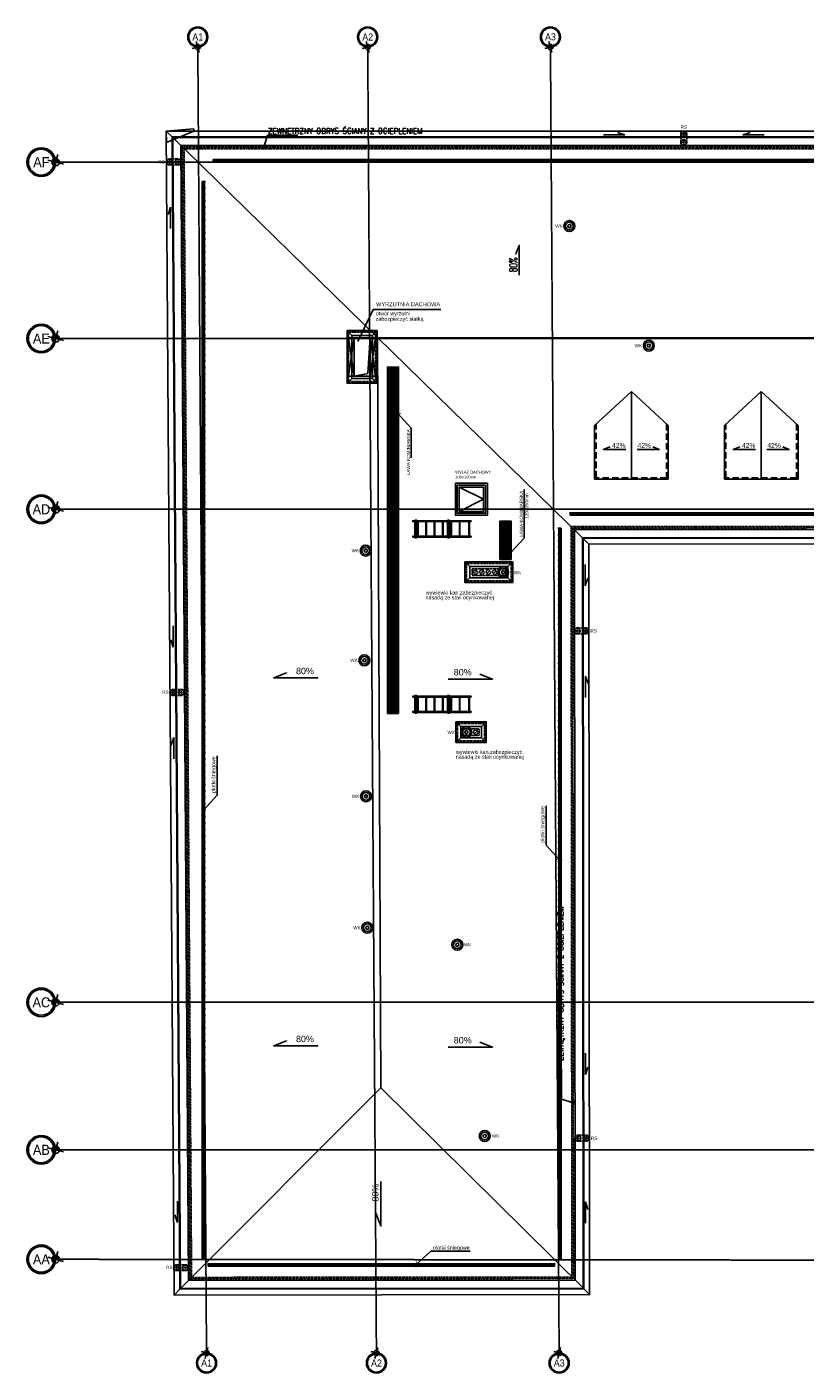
# Model space of a CAD drawing. Header units: inches. Extents: x -281236 to -70395, y 38777 to 102341.
# Tile 214 of 244: x -143634 to -141207, y 74477 to 78675. Entities that reach past the tile are written whole.
import ezdxf
from ezdxf.enums import TextEntityAlignment as Align

# ---------------------------------------------------------------- set-up
doc = ezdxf.new("R2010")
doc.units = ezdxf.units.IN
doc.header["$MEASUREMENT"] = 0
for name, pattern in [('CENTER', [2, 1.25, -0.25, 0.25, -0.25]), ('CONTINUA', [0]), ('DASHED', [0.75, 0.5, -0.25]), ('DASHED2', [0.375, 0.25, -0.125]), ('HIDDEN', [0.375, 0.25, -0.125])]:
    doc.linetypes.add(name, pattern=pattern)
doc.layers.get('0').update_dxf_attribs({"color": 101})
for name, color, linetype in [('CIENKA', 8, 'CONTINUA'), ('E35', 6, 'Continuous'), ('Ins-kan', 54, 'Continuous'), ('Ins-ppoz-opis', 240, 'Continuous'), ('Ins-went', 141, 'Continuous'), ('Ins-went-opis', 141, 'Continuous'), ('Ins-wod', 152, 'Continuous'), ('Ins-wod-opis', 155, 'Continuous'), ('L_CIENKA', 8, 'Continuous'), ('Opis-spadki', 61, 'Continuous'), ('Os-osie glowne', 8, 'CENTER'), ('Os-osie-opis', 8, 'Continuous'), ('piony_K_nr', 240, 'Continuous'), ('Sc-metal', 141, 'Continuous'), ('Sch-opis', 51, 'Continuous'), ('W-idok', 9, 'Continuous')]:
    doc.layers.add(name, color=color, linetype=linetype)
doc.styles.add('arial', font='ARIAL.TTF', dxfattribs={"width": 0.75})
doc.styles.add('dwg_opis duży', font='ARIAL.TTF', dxfattribs={"width": 0.9})
doc.styles.add('dwg_opis podstawowy', font='romans.shx', dxfattribs={"width": 0.9})
doc.styles.add('KA wymiar', font='romans.shx', dxfattribs={"width": 0.6})
doc.styles.add('ROMANS', font='romans', dxfattribs={"width": 0.85})
doc.styles.add('TYTUL2', font='ARIAL.TTF')
doc.dimstyles.new('CHMIELNA', dxfattribs={"dimscale": 3.5, "dimtxt": 4, "dimasz": 1.5, "dimexe": 3, "dimexo": 0, "dimgap": 1, "dimtad": 1, "dimdec": 1, "dimrnd": 0.5, "dimzin": 12, "dimdsep": 46, "dimtxsty": 'ROMANS', "dimblk": 'DIMTICK', "dimcen": 0.09, "dimse1": 1, "dimse2": 1, "dimclrd": 143, "dimclrt": 53, "dimadec": 0, "dimazin": 0, "dimtfac": 1, "dimtdec": 1, "dimtix": 1, "dimtmove": 2, "dimatfit": 2, "dimldrblk": 'ARCHTICK', "dimfxl": 0, "dimtolj": 1, "dimtzin": 0, "dimarcsym": 0})
doc.dimstyles.new('KA wymiar', dxfattribs={"dimscale": 50, "dimtxt": 0.23, "dimasz": 0.14, "dimexe": 0, "dimexo": 0, "dimgap": 0.08, "dimtad": 1, "dimdec": 1, "dimrnd": 0.5, "dimzin": 9, "dimdsep": 46, "dimtxsty": 'KA wymiar', "dimblk1": 'UKOS', "dimblk2": 'UKOS', "dimsah": 1, "dimcen": 0.2, "dimse1": 1, "dimse2": 1, "dimclrd": 256, "dimclre": 256, "dimclrt": 2, "dimadec": 0, "dimazin": 0, "dimtfac": 1, "dimtdec": 1, "dimtix": 1, "dimtmove": 2, "dimatfit": 3, "dimldrblk": 'DOT', "dimfxl": 0, "dimtolj": 1, "dimtzin": 9, "dimarcsym": 0})

# ---------------------------------------------------------------- blocks, each defined once
blk = doc.blocks.new('DIMTICK')
for p, q in [((-1, 0), (1, 0)), ((0, 1), (0, -1))]:
    blk.add_line(p, q)
at = {"const_width": 0.141}
blk.add_lwpolyline([(0.71, 0.71), (-0.71, -0.71)], dxfattribs=at)
blk = doc.blocks.new('UKOS')
at = {"color": 8}
blk.add_line((1, 0), (-1, 0), dxfattribs=at)
at = {"color": 1}
blk.add_line((0, 1), (0, -1), dxfattribs=at)
at = {"color": 1, "const_width": 0.2}
blk.add_lwpolyline([(0.6, 0.6), (-0.6, -0.6)], dxfattribs=at)
blk = doc.blocks.new('rura_spustowa')
at = {"layer": 'Ins-wod', "linetype": 'Continuous'}
for p, q in [((-11.2, 0), (11.2, 0)), ((0, -11.2), (0, 11.2))]:
    blk.add_line(p, q, dxfattribs=at)
at = {"layer": 'Ins-wod', "linetype": 'Continuous', "ltscale": 25}
for radius in [9.25, 8.25]:
    blk.add_circle((0, 0), radius, dxfattribs=at)
blk = doc.blocks.new('RURASPUSTOWA')
at = {"layer": 'Ins-wod', "linetype": 'HIDDEN'}
for p, q in [((-22.5, 0), (0, 0)), ((-11.3, -11.3), (-11.3, 11.3))]:
    blk.add_line(p, q, dxfattribs=at)
at = {"layer": 'Ins-wod', "linetype": 'HIDDEN', "ltscale": 15}
for p, q in [((-20.5, 27), (-20.5, 0)), ((-2, 27), (-2, 0))]:
    blk.add_line(p, q, dxfattribs=at)
for radius in [9.25, 8.25]:
    blk.add_circle((-11.3, 0), radius, dxfattribs=at)
at = {"layer": 'Ins-wod', "linetype": 'Continuous'}
blk.add_blockref('rura_spustowa', (-11.3, 27), dxfattribs=at)
blk = doc.blocks.new('SPADKI')
at = {"ltscale": 25}
blk.add_lwpolyline([(0, 0), (0, -70), (-8, -50), (-8, -50)], dxfattribs=at)
at = {"ltscale": 25, "style": 'ROMANS', "width": 0.7}
blk.add_attdef('SP%', text='', height=18, rotation=90, dxfattribs=at).set_placement((-4.9, -24), align=Align.CENTER)
blk = doc.blocks.new('drabina')
at = {"layer": 'L_CIENKA'}
for p, q in [((-3.6, 3), (176.4, 3)), ((-3.6, 0), (176.4, 0)), ((0, 0), (0, -45)), ((2, 0), (2, -45)), ((30, 0), (30, -45)), ((32, 0), (32, -45)), ((56.1, 0), (56.1, -45)), ((58.1, 0), (58.1, -45)), ((62.5, 5.1), (62.5, 3)), ((64, 5.1), (62.5, 5.1)), ((62.5, 0), (62.5, -45)), ((64, 5.1), (64, 3)), ((64, 5.1), (68.6, 5.1)), ((64, 0), (64, -45)), ((68.6, 5.1), (68.6, 3)), ((68.6, 0), (68.6, -45)), ((82.1, 0), (82.1, -45)), ((84.1, 0), (84.1, -45)), ((108.2, 0), (108.2, -45)), ((110.2, 0), (110.2, -45)), ((134.3, 0), (134.3, -45)), ((136.3, 0), (136.3, -45)), ((160.3, 0), (160.3, -45)), ((162.3, 0), (162.3, -45)), ((166.2, 5.1), (164.6, 5.1)), ((164.6, 5.1), (164.6, 3)), ((164.6, 0), (164.6, -45)), ((166.2, 5.1), (170.8, 5.1)), ((166.2, 5.1), (166.2, 3)), ((166.2, 0), (166.2, -45)), ((170.8, 5.1), (170.8, 3)), ((170.8, 0), (170.8, -45)), ((-3.6, -45), (176.4, -45)), ((-3.6, -48), (176.4, -48)), ((62.5, -50.1), (62.5, -48)), ((64, -50.1), (62.5, -50.1)), ((64, -50.1), (64, -48)), ((64, -50.1), (68.6, -50.1)), ((68.6, -50.1), (68.6, -48)), ((164.6, -50.1), (164.6, -48)), ((166.2, -50.1), (164.6, -50.1)), ((166.2, -50.1), (166.2, -48)), ((166.2, -50.1), (170.8, -50.1)), ((170.8, -50.1), (170.8, -48))]:
    blk.add_line(p, q, dxfattribs=at)
for centre, start, end in [((-3.6, 1.5), 90, 270), ((176.4, 1.5), 270, 90), ((-3.6, -46.5), 90, 270), ((176.4, -46.5), 270, 90)]:
    blk.add_arc(centre, 1.5, start, end, dxfattribs=at)
blk = doc.blocks.new('spadek_rynna')
at = {"layer": 'Ins-wod-opis'}
for p, q in [((0, 66.6), (0, 0)), ((0, 0), (7.8, 23.3))]:
    blk.add_line(p, q, dxfattribs=at)
blk = doc.blocks.new('płotek')
at = {"layer": 'CIENKA'}
h = blk.add_hatch(dxfattribs=at)
h.set_pattern_fill('LINE', color=256, angle=90, style=0)
h.set_pattern_definition([(90, (-76858.9865, 40023.877), (-3.175, 2e-16), [])])
h.paths.add_polyline_path([(120, -1), (0, -1), (0, -7), (120, -7)])
for p, q in [((120, 0), (0, 0)), ((0, 0), (0, -7)), ((120, -7), (120, 0)), ((120, -1), (0, -1)), ((0, -7), (120, -7)), ((0, -7), (0, -10)), ((20, -7), (20, -10)), ((40, -7), (40, -10)), ((60, -7), (60, -10)), ((80, -7), (80, -10)), ((100, -7), (100, -10)), ((120, -7), (120, -10))]:
    blk.add_line(p, q, dxfattribs=at)
blk = doc.blocks.new('_opis_osi_liczbowy')
blk.add_hatch(color=256).paths.add_polyline_path([(32, 32), (32, 28.8, -1), (32, -28.8), (32, -32, 1)])
at = {"layer": 'Defpoints'}
h = blk.add_hatch(color=256, dxfattribs=at)
h.paths.add_polyline_path([(-2.2, -8, 0.414214), (8, -2.2), (0, 0)])
h.paths.add_polyline_path([(-8, 2.2), (0, 0), (2.2, 8, 0.414214)])
for radius in [32, 28.8]:
    blk.add_circle((32, 0), radius)
for p, q in [((17.3, -4.6), (-17.3, 4.6)), ((4.6, 17.3), (-4.6, -17.3))]:
    blk.add_line(p, q, dxfattribs=at)
blk.add_circle((0, 0), 8.32, dxfattribs=at)
at = {"style": 'dwg_opis duży', "width": 0.9}
blk.add_attdef('AXNAMEH', text='', height=22.4, rotation=90, dxfattribs=at).set_placement((32, 0), align=Align.MIDDLE_CENTER)
blk = doc.blocks.new('_opis_osi')
blk.add_hatch(color=256).paths.add_polyline_path([(32, -32), (28.8, -32, -1), (-28.8, -32), (-32, -32, 1)])
at = {"layer": 'Defpoints'}
h = blk.add_hatch(color=256, dxfattribs=at)
h.paths.add_polyline_path([(-2.2, -8, 0.414214), (8, -2.2), (0, 0)])
h.paths.add_polyline_path([(-8, 2.2), (0, 0), (2.2, 8, 0.414214)])
for radius in [32, 28.8]:
    blk.add_circle((0, -32), radius)
for p, q in [((17.3, -4.6), (-17.3, 4.6)), ((4.6, 17.3), (-4.6, -17.3))]:
    blk.add_line(p, q, dxfattribs=at)
blk.add_circle((0, 0), 8.32, dxfattribs=at)
at = {"style": 'dwg_opis duży', "width": 0.9}
blk.add_attdef('AXNAMEV', text='', height=22.4, rotation=90, dxfattribs=at).set_placement((0, -32), align=Align.MIDDLE_CENTER)

msp = doc.modelspace()

# ---------------------------------------------------------------- hatches: boundary and pattern name
at = {"layer": 'L_CIENKA'}
h = msp.add_hatch(dxfattribs=at)
h.set_pattern_fill('ANSI37', color=256, scale=35, angle=135, style=0)
h.set_pattern_definition([(7e-15, (-232265.0007, -31618.2237), (1e-15, -4.375), []), (270, (-232265.0007, -31618.2237), (-4.375, -1e-15), [])])
h.paths.add_polyline_path([(-142506.8, 77611.26), (-142477.8, 77611.26), (-142477.8, 77497.26), (-142506.8, 77497.26), (-142506.8, 77521.26)])
h = msp.add_hatch(dxfattribs=at)
h.set_pattern_fill('ANSI37', color=256, scale=35, angle=135, style=0)
h.set_pattern_definition([(7e-15, (-232265.0007, -31738.2237), (1e-15, -4.375), []), (270, (-232265.0007, -31738.2237), (-4.375, -1e-15), [])])
h.paths.add_polyline_path([(-142506.8, 77491.26), (-142477.8, 77491.26), (-142477.8, 77377.26), (-142506.8, 77377.26), (-142506.8, 77401.26)])
h = msp.add_hatch(dxfattribs=at)
h.set_pattern_fill('ANSI37', color=256, scale=35, angle=135, style=0)
h.set_pattern_definition([(7e-15, (-232265.0007, -31858.2237), (1e-15, -4.375), []), (270, (-232265.0007, -31858.2237), (-4.375, -1e-15), [])])
h.paths.add_polyline_path([(-142506.8, 77371.26), (-142477.8, 77371.26), (-142477.8, 77257.26), (-142506.8, 77257.26), (-142506.8, 77281.26)])
h = msp.add_hatch(dxfattribs=at)
h.set_pattern_fill('ANSI37', color=256, scale=35, angle=135, style=0)
h.set_pattern_definition([(7e-15, (-232265.0007, -31978.2237), (1e-15, -4.375), []), (270, (-232265.0007, -31978.2237), (-4.375, -1e-15), [])])
h.paths.add_polyline_path([(-142506.8, 77251.26), (-142477.8, 77251.26), (-142477.8, 77137.26), (-142506.8, 77137.26), (-142506.8, 77161.26)])
h = msp.add_hatch(dxfattribs=at)
h.set_pattern_fill('ANSI37', color=256, scale=35, angle=135, style=0)
h.set_pattern_definition([(7e-15, (-232265.0007, -32098.2237), (1e-15, -4.375), []), (270, (-232265.0007, -32098.2237), (-4.375, -1e-15), [])])
h.paths.add_polyline_path([(-142506.8, 77131.26), (-142477.8, 77131.26), (-142477.8, 77017.26), (-142506.8, 77017.26), (-142506.8, 77041.26)])
h = msp.add_hatch(dxfattribs=at)
h.set_pattern_fill('ANSI37', color=256, scale=35, angle=135, style=0)
h.set_pattern_definition([(7e-15, (-231914.0037, -32098.2237), (1e-15, -4.375), []), (270, (-231914.0037, -32098.2237), (-4.375, -1e-15), [])])
h.paths.add_polyline_path([(-142155.8, 77131.26), (-142126.8, 77131.26), (-142126.8, 77017.26), (-142155.8, 77017.26), (-142155.8, 77041.26)])
h = msp.add_hatch(dxfattribs=at)
h.set_pattern_fill('ANSI37', color=256, scale=35, angle=135, style=0)
h.set_pattern_definition([(7e-15, (-232265.0007, -32218.2237), (1e-15, -4.375), []), (270, (-232265.0007, -32218.2237), (-4.375, -1e-15), [])])
h.paths.add_polyline_path([(-142506.8, 77011.26), (-142477.8, 77011.26), (-142477.8, 76897.26), (-142506.8, 76897.26), (-142506.8, 76921.26)])
h = msp.add_hatch(dxfattribs=at)
h.set_pattern_fill('ANSI37', color=256, scale=35, angle=135, style=0)
h.set_pattern_definition([(7e-15, (-232265.0007, -32338.2237), (1e-15, -4.375), []), (270, (-232265.0007, -32338.2237), (-4.375, -1e-15), [])])
h.paths.add_polyline_path([(-142506.8, 76891.26), (-142477.8, 76891.26), (-142477.8, 76777.26), (-142506.8, 76777.26), (-142506.8, 76801.26)])
h = msp.add_hatch(dxfattribs=at)
h.set_pattern_fill('ANSI37', color=256, scale=35, angle=135, style=0)
h.set_pattern_definition([(7e-15, (-232265.0007, -32458.2237), (1e-15, -4.375), []), (270, (-232265.0007, -32458.2237), (-4.375, -1e-15), [])])
h.paths.add_polyline_path([(-142506.8, 76771.26), (-142477.8, 76771.26), (-142477.8, 76657.26), (-142506.8, 76657.26), (-142506.8, 76681.26)])
h = msp.add_hatch(dxfattribs=at)
h.set_pattern_fill('ANSI37', color=256, scale=35, angle=135, style=0)
h.set_pattern_definition([(7e-15, (-232265.0007, -32578.2237), (1e-15, -4.375), []), (270, (-232265.0007, -32578.2237), (-4.375, -1e-15), [])])
h.paths.add_polyline_path([(-142506.8, 76651.26), (-142477.8, 76651.26), (-142477.8, 76537.26), (-142506.8, 76537.26), (-142506.8, 76561.26)])

# ---------------------------------------------------------------- linework, layer by layer
at = {"layer": 'E35'}
for p, q in [((-143199.55, 78350.29), (-143113.95, 78357.34)), ((-143199.32, 78314.91), (-143199.55, 78350.29)), ((-143113.95, 78350.29), (-143199.32, 78314.91)), ((-143113.95, 78357.34), (-143113.95, 78350.29))]:
    msp.add_line(p, q, dxfattribs=at)
at = {"layer": 'Ins-kan'}
for centre in [(-141942.04, 78053.98), (-141694.29, 77681.07), (-142577.36, 77042.08), (-142148.75, 76974.53), (-142581.51, 76699.76), (-142263.76, 76475.55), (-142576.54, 76275.76), (-142572.42, 75865.76), (-142291.66, 75812.81), (-142206.28, 75216.48)]:
    msp.add_circle(centre, 5, dxfattribs=at)
at = {"layer": 'Ins-went'}
for p, q in [((-142570.81, 77593.85, 2), (-142563.81, 77705.85, 2)), ((-142613.81, 77585.85, 2), (-142570.81, 77593.85, 2))]:
    msp.add_line(p, q, dxfattribs=at)
at = {"layer": 'Ins-went', "elevation": 2}
msp.add_lwpolyline([(-142563.81, 77585.85), (-142563.81, 77705.85), (-142613.81, 77705.85), (-142613.81, 77585.85)], close=True, dxfattribs=at)
at = {"layer": 'Ins-went', "linetype": 'DASHED2', "ltscale": 0.4}
for centre in [(-142235.3, 76974.53), (-142215.3, 76974.53), (-142195.3, 76974.53), (-142175.3, 76974.53)]:
    msp.add_circle(centre, 7, dxfattribs=at)
at = {"layer": 'Ins-wod'}
for p, q in [((-143153.74, 78273.98), (-143153.74, 78251.48)), ((-143142.53, 76617.15), (-143142.53, 76594.65))]:
    msp.add_line(p, q, dxfattribs=at)
at = {"layer": 'L_CIENKA'}
for p, q in [((-142613.81, 77705.85, 2), (-142630.81, 77705.85, 2)), ((-142630.81, 77705.85, 2), (-142613.81, 77585.85, 2)), ((-142613.81, 77705.85, 2), (-142630.81, 77586.01, 2)), ((-142546.81, 77705.85, 2), (-142563.81, 77705.85, 2)), ((-142563.81, 77705.85, 2), (-142546.81, 77585.85, 2)), ((-142546.81, 77705.85, 2), (-142563.81, 77586.01, 2)), ((-142613.81, 77586.01, 2), (-142630.81, 77586.01, 2)), ((-142546.81, 77586.01, 2), (-142563.81, 77586.01, 2))]:
    msp.add_line(p, q, dxfattribs=at)
at = {"layer": 'L_CIENKA', "linetype": 'DASHED2', "elevation": 2}
msp.add_lwpolyline([(-142546.81, 77568.85), (-142546.81, 77722.85), (-142630.81, 77722.85), (-142630.81, 77568.85)], close=True, dxfattribs=at)
at = {"layer": 'L_CIENKA', "elevation": 4}
for points in [[(-142474.8, 77494.26), (-142474.8, 77584.26), (-142474.8, 77584.26), (-142474.8, 77614.26), (-142474.8, 77614.26), (-142509.8, 77614.26), (-142509.8, 77494.26), (-142474.8, 77494.26)], [(-142477.8, 77497.26), (-142477.8, 77587.26), (-142477.8, 77587.26), (-142477.8, 77611.26), (-142477.8, 77611.26), (-142506.8, 77611.26), (-142506.8, 77497.26), (-142477.8, 77497.26)], [(-142474.8, 77374.26), (-142474.8, 77464.26), (-142474.8, 77464.26), (-142474.8, 77494.26), (-142474.8, 77494.26), (-142509.8, 77494.26), (-142509.8, 77374.26), (-142474.8, 77374.26)], [(-142477.8, 77377.26), (-142477.8, 77467.26), (-142477.8, 77467.26), (-142477.8, 77491.26), (-142477.8, 77491.26), (-142506.8, 77491.26), (-142506.8, 77377.26), (-142477.8, 77377.26)], [(-142474.8, 77254.26), (-142474.8, 77344.26), (-142474.8, 77344.26), (-142474.8, 77374.26), (-142474.8, 77374.26), (-142509.8, 77374.26), (-142509.8, 77254.26), (-142474.8, 77254.26)], [(-142477.8, 77257.26), (-142477.8, 77347.26), (-142477.8, 77347.26), (-142477.8, 77371.26), (-142477.8, 77371.26), (-142506.8, 77371.26), (-142506.8, 77257.26), (-142477.8, 77257.26)], [(-142474.8, 77134.26), (-142474.8, 77224.26), (-142474.8, 77224.26), (-142474.8, 77254.26), (-142474.8, 77254.26), (-142509.8, 77254.26), (-142509.8, 77134.26), (-142474.8, 77134.26)], [(-142477.8, 77137.26), (-142477.8, 77227.26), (-142477.8, 77227.26), (-142477.8, 77251.26), (-142477.8, 77251.26), (-142506.8, 77251.26), (-142506.8, 77137.26), (-142477.8, 77137.26)], [(-142474.8, 77014.26), (-142474.8, 77104.26), (-142474.8, 77104.26), (-142474.8, 77134.26), (-142474.8, 77134.26), (-142509.8, 77134.26), (-142509.8, 77014.26), (-142474.8, 77014.26)], [(-142477.8, 77017.26), (-142477.8, 77107.26), (-142477.8, 77107.26), (-142477.8, 77131.26), (-142477.8, 77131.26), (-142506.8, 77131.26), (-142506.8, 77017.26), (-142477.8, 77017.26)], [(-142474.8, 76894.26), (-142474.8, 76984.26), (-142474.8, 76984.26), (-142474.8, 77014.26), (-142474.8, 77014.26), (-142509.8, 77014.26), (-142509.8, 76894.26), (-142474.8, 76894.26)], [(-142477.8, 76897.26), (-142477.8, 76987.26), (-142477.8, 76987.26), (-142477.8, 77011.26), (-142477.8, 77011.26), (-142506.8, 77011.26), (-142506.8, 76897.26), (-142477.8, 76897.26)], [(-142474.8, 76774.26), (-142474.8, 76864.26), (-142474.8, 76864.26), (-142474.8, 76894.26), (-142474.8, 76894.26), (-142509.8, 76894.26), (-142509.8, 76774.26), (-142474.8, 76774.26)], [(-142477.8, 76777.26), (-142477.8, 76867.26), (-142477.8, 76867.26), (-142477.8, 76891.26), (-142477.8, 76891.26), (-142506.8, 76891.26), (-142506.8, 76777.26), (-142477.8, 76777.26)], [(-142474.8, 76654.26), (-142474.8, 76744.26), (-142474.8, 76744.26), (-142474.8, 76774.26), (-142474.8, 76774.26), (-142509.8, 76774.26), (-142509.8, 76654.26), (-142474.8, 76654.26)], [(-142477.8, 76657.26), (-142477.8, 76747.26), (-142477.8, 76747.26), (-142477.8, 76771.26), (-142477.8, 76771.26), (-142506.8, 76771.26), (-142506.8, 76657.26), (-142477.8, 76657.26)], [(-142474.8, 76534.26), (-142474.8, 76624.26), (-142474.8, 76624.26), (-142474.8, 76654.26), (-142474.8, 76654.26), (-142509.8, 76654.26), (-142509.8, 76534.26), (-142474.8, 76534.26)], [(-142477.8, 76537.26), (-142477.8, 76627.26), (-142477.8, 76627.26), (-142477.8, 76651.26), (-142477.8, 76651.26), (-142506.8, 76651.26), (-142506.8, 76537.26), (-142477.8, 76537.26)]]:
    msp.add_lwpolyline(points, close=True, dxfattribs=at)
at = {"layer": 'L_CIENKA'}
for points in [[(-142123.8, 77014.26), (-142123.8, 77104.26), (-142123.8, 77104.26), (-142123.8, 77134.26), (-142123.8, 77134.26), (-142158.8, 77134.26), (-142158.8, 77014.26), (-142123.8, 77014.26)], [(-142126.8, 77017.26), (-142126.8, 77107.26), (-142126.8, 77107.26), (-142126.8, 77131.26), (-142126.8, 77131.26), (-142155.8, 77131.26), (-142155.8, 77017.26), (-142126.8, 77017.26)]]:
    msp.add_lwpolyline(points, close=True, dxfattribs=at)
at = {"layer": 'L_CIENKA', "linetype": 'DASHED2'}
for points in [[(-142262.8, 77002.25), (-142123.8, 77002.25), (-142123.8, 76947.47), (-142262.8, 76947.47)], [(-142245.8, 76985.25), (-142140.8, 76985.25), (-142140.8, 76964.47), (-142245.8, 76964.47)], [(-142291.26, 76503.26), (-142206.76, 76503.26), (-142206.76, 76448.49), (-142291.26, 76448.49)], [(-142274.26, 76486.26), (-142223.76, 76486.26), (-142223.76, 76465.49), (-142274.26, 76465.49)]]:
    msp.add_lwpolyline(points, close=True, dxfattribs=at)
at = {"layer": 'L_CIENKA'}
for centre, radius in [((-141942.04, 78053.98), 17), ((-141942.04, 78053.98), 12), ((-141694.29, 77681.07), 17), ((-141694.29, 77681.07), 12), ((-142577.36, 77042.08), 17), ((-142577.36, 77042.08), 12), ((-142148.75, 76974.53), 17), ((-142148.75, 76974.53), 12), ((-142581.51, 76699.76), 17), ((-142581.51, 76699.76), 12), ((-142263.76, 76475.55), 17), ((-142263.76, 76475.55), 12), ((-142576.54, 76275.76), 17), ((-142576.54, 76275.76), 12), ((-142572.42, 75865.76), 17), ((-142572.42, 75865.76), 12), ((-142291.66, 75812.81), 17), ((-142291.66, 75812.81), 12), ((-142206.28, 75216.48), 17), ((-142206.28, 75216.48), 12)]:
    msp.add_circle(centre, radius, dxfattribs=at)
at = {"layer": 'Os-osie glowne'}
for p, q in [((-143074.1, 74539.87), (-143101.3, 78612.29)), ((-142544.08, 74539.87), (-142571.29, 78612.29)), ((-141974.07, 74539.87), (-142001.28, 78612.29)), ((-143544.59, 77170.88), (-138356.08, 77170.88)), ((-138356.27, 74826.51), (-143544.79, 74831.99))]:
    msp.add_line(p, q, dxfattribs=at)
for points in [[(-143544.79, 78253.29), (-138356.27, 78253.29)], [(-143544.79, 77703.29), (-138356.27, 77703.29)], [(-143544.79, 75633.29), (-138356.27, 75633.29)], [(-143544.79, 75173.29), (-138356.27, 75173.29)]]:
    msp.add_lwpolyline(points, dxfattribs=at)
at = {"layer": 'Sc-metal', "linetype": 'DASHED2', "ltscale": 0.4}
for p, q in [((-142230.35, 76979.48), (-142240.25, 76969.58)), ((-142210.35, 76979.48), (-142220.25, 76969.58)), ((-142190.35, 76979.48), (-142200.25, 76969.58)), ((-142170.35, 76979.48), (-142180.25, 76969.58)), ((-142229.31, 76480.5), (-142239.21, 76470.6))]:
    msp.add_line(p, q, dxfattribs=at)
msp.add_circle((-142234.26, 76475.55), 7, dxfattribs=at)
at = {"layer": 'Sch-opis'}
for p, q in [((-142602.46, 77693.53), (-142553.84, 77794.28)), ((-142553.84, 77794.28), (-142343.23, 77794.28))]:
    msp.add_line(p, q, dxfattribs=at)
at = {"layer": 'W-idok'}
for p, q in [((-143199.55, 78350.29), (-143181.43, 78332.29)), ((-142635.81, 77727.85, 2), (-142620.81, 77712.85, 2)), ((-142541.81, 77727.85, 2), (-142556.81, 77712.85, 2)), ((-142620.81, 77578.85, 2), (-142635.81, 77563.85, 2)), ((-142556.81, 77578.85, 2), (-142541.81, 77563.85, 2)), ((-141899.67, 77079.77), (-141881.65, 77061.79)), ((-142267.8, 77007.25), (-142252.8, 76992.25)), ((-142133.8, 76992.25), (-142118.8, 77007.25)), ((-142267.8, 76942.47), (-142252.8, 76957.47)), ((-142133.8, 76957.47), (-142118.8, 76942.47)), ((-142296.26, 76508.26), (-142281.26, 76493.26)), ((-142216.76, 76493.26), (-142201.76, 76508.26)), ((-142281.26, 76458.49), (-142296.26, 76443.49)), ((-142216.76, 76458.49), (-142201.76, 76443.49)), ((-143157.42, 74738.56), (-143175.3, 74720.54)), ((-141897.4, 74739.77), (-141879.38, 74721.79))]:
    msp.add_line(p, q, dxfattribs=at)
at = {"layer": 'W-idok', "ltscale": 100}
for p, q in [((-143179.42, 78329.77), (-141901, 77081.77)), ((-142540.24, 77705.81), (-141141.27, 77706.44)), ((-142540.24, 77705.81), (-142530.09, 75366.61)), ((-143155.44, 74741.26), (-142530.09, 75366.61)), ((-142530.09, 75366.61), (-141899.4, 74742.56))]:
    msp.add_line(p, q, dxfattribs=at)
at = {"layer": 'W-idok', "ltscale": 70}
for p, q in [((-141863.77, 77432.3), (-141748.77, 77538.06)), ((-141748.77, 77264.3), (-141748.77, 77538.06)), ((-141633.77, 77432.3), (-141748.77, 77538.06)), ((-141458.77, 77432.3), (-141343.77, 77538.06)), ((-141343.77, 77264.3), (-141343.77, 77538.06)), ((-141228.77, 77432.3), (-141343.77, 77538.06)), ((-141863.77, 77264.3), (-141863.77, 77432.3)), ((-141633.77, 77432.3), (-141633.77, 77264.3)), ((-141458.77, 77264.3), (-141458.77, 77432.3)), ((-141228.77, 77432.3), (-141228.77, 77264.3)), ((-141633.77, 77264.3), (-141863.77, 77264.3)), ((-141228.77, 77264.3), (-141458.77, 77264.3))]:
    msp.add_line(p, q, dxfattribs=at)
at = {"layer": 'W-idok', "linetype": 'DASHED2', "ltscale": 80}
for p, q in [((-141858.77, 77269.3), (-141858.77, 77436.89)), ((-141638.77, 77436.89), (-141638.77, 77269.3)), ((-141453.77, 77269.3), (-141453.77, 77436.89)), ((-141233.77, 77436.89), (-141233.77, 77269.3)), ((-141638.77, 77269.3), (-141858.77, 77269.3)), ((-141233.77, 77269.3), (-141453.77, 77269.3))]:
    msp.add_line(p, q, dxfattribs=at)
at = {"layer": 'W-idok', "linetype": 'Continuous', "ltscale": 40}
for p, q in [((-142209.8, 77202.25), (-142285.8, 77240.25)), ((-142285.8, 77164.25), (-142209.8, 77202.25))]:
    msp.add_line(p, q, dxfattribs=at)
at = {"layer": 'W-idok'}
for points in [[(-141881.65, 77061.79), (-139967.64, 77063.64), (-139970.11, 74718.72), (-138677.35, 74717.36), (-138697.39, 78350.29), (-143199.55, 78350.29), (-143175.3, 74720.54), (-141879.38, 74721.79)], [(-141899.67, 77079.77), (-139949.62, 77081.66), (-139952.09, 74736.7), (-138695.45, 74735.37), (-138715.3, 78332.29), (-143181.43, 78332.29), (-143157.42, 74738.56), (-141897.4, 74739.77)], [(-141901.67, 77081.77), (-139947.62, 77083.66), (-139950.09, 74738.7), (-138697.47, 74737.38), (-138717.28, 78330.29), (-143179.42, 78330.29), (-143155.44, 74740.56), (-141899.4, 74741.77)], [(-141926.69, 77106.75), (-139922.6, 77108.69), (-139925.06, 74763.67), (-138722.6, 74762.4), (-138742.15, 78305.29), (-143154.25, 78305.29), (-143130.6, 74765.58), (-141924.43, 74766.75)], [(-142267.8, 77007.25), (-142118.8, 77007.25), (-142118.8, 76942.47), (-142267.8, 76942.47)], [(-142252.8, 76992.25), (-142133.8, 76992.25), (-142133.8, 76957.47), (-142252.8, 76957.47)], [(-142296.26, 76508.26), (-142201.76, 76508.26), (-142201.76, 76443.49), (-142296.26, 76443.49)], [(-142281.26, 76493.26), (-142216.76, 76493.26), (-142216.76, 76458.49), (-142281.26, 76458.49)]]:
    msp.add_lwpolyline(points, close=True, dxfattribs=at)
at = {"layer": 'W-idok', "linetype": 'DASHED2'}
msp.add_lwpolyline([(-141931.7, 77111.74), (-139917.59, 77113.69), (-139920.06, 74768.66), (-138727.63, 74767.41), (-138747.12, 78300.29), (-143149.22, 78300.29), (-143125.64, 74770.59), (-141929.43, 74771.74)], close=True, dxfattribs=at)
msp.add_lwpolyline([(-141936.7, 77116.74), (-139912.58, 77118.7), (-139915.05, 74773.66), (-138732.66, 74772.41), (-138752.09, 78295.29), (-143144.18, 78295.29), (-143120.67, 74775.59), (-141934.44, 74776.74), (-141936.7, 77116.74)], dxfattribs=at)
at = {"layer": 'W-idok', "elevation": 2}
for points in [[(-142541.81, 77563.85), (-142541.81, 77727.85), (-142635.81, 77727.85), (-142635.81, 77563.85)], [(-142556.81, 77578.85), (-142556.81, 77712.85), (-142620.81, 77712.85), (-142620.81, 77578.85)]]:
    msp.add_lwpolyline(points, close=True, dxfattribs=at)
at = {"layer": 'W-idok', "linetype": 'DASHED', "ltscale": 0.5, "elevation": 2}
msp.add_lwpolyline([(-142563.81, 77585.85), (-142563.81, 77705.85), (-142613.81, 77705.85), (-142613.81, 77585.85)], close=True, dxfattribs=at)
at = {"layer": 'W-idok', "linetype": 'Continuous', "ltscale": 40}
for points in [[(-142197.8, 77252.25), (-142297.8, 77252.25), (-142297.8, 77152.25), (-142197.8, 77152.25)], [(-142203.8, 77246.25), (-142291.8, 77246.25), (-142291.8, 77158.25), (-142203.8, 77158.25)], [(-142209.8, 77240.25), (-142285.8, 77240.25), (-142285.8, 77164.25), (-142209.8, 77164.25)]]:
    msp.add_lwpolyline(points, close=True, dxfattribs=at)

# ---------------------------------------------------------------- block references
for p, rotation in [((-141769.23, 78338.03), 90), ((-143186.15, 78113), 180), ((-143176.6, 76458.75), 180)]:
    msp.add_blockref('spadek_rynna', p, dxfattribs=dict(rotation=rotation))
at = {"xscale": -1}
for name, p, rotation in [('spadek_rynna', (-141401.62, 78338.03), 270), ('płotek', (-143087.36, 78192.68), 90), ('płotek', (-143087.36, 78072.68), 90), ('płotek', (-143087.36, 77952.68), 90), ('płotek', (-143087.36, 77832.68), 90), ('płotek', (-143087.36, 77712.68), 90), ('płotek', (-143087.36, 77592.68), 90), ('płotek', (-143087.36, 77472.68), 90), ('płotek', (-143087.36, 77352.68), 90), ('płotek', (-143087.36, 77232.68), 90), ('płotek', (-141939.79, 77152.23), 180), ('płotek', (-141819.79, 77152.23), 180), ('płotek', (-141699.79, 77152.23), 180), ('płotek', (-141579.79, 77152.23), 180), ('płotek', (-141459.79, 77152.23), 180), ('płotek', (-141339.79, 77152.23), 180), ('płotek', (-141219.79, 77152.23), 180), ('płotek', (-143087.36, 77112.68), 90), ('płotek', (-141967.97, 76992.38), 270), ('płotek', (-143087.36, 76992.68), 90), ('płotek', (-141967.97, 76872.38), 270), ('płotek', (-143087.36, 76872.68), 90), ('płotek', (-141967.97, 76752.38), 270), ('płotek', (-143087.36, 76752.68), 90), ('płotek', (-141967.97, 76632.38), 270), ('płotek', (-143087.36, 76632.68), 90), ('płotek', (-141967.97, 76512.38), 270), ('spadek_rynna', (-141891.88, 76650.65), 180), ('płotek', (-143087.36, 76512.68), 90), ('płotek', (-141967.97, 76392.38), 270), ('płotek', (-143087.36, 76392.68), 90), ('płotek', (-141967.97, 76272.38), 270), ('płotek', (-143087.36, 76272.68), 90), ('płotek', (-141967.97, 76152.38), 270), ('płotek', (-143087.36, 76152.68), 90), ('płotek', (-141967.97, 76032.38), 270), ('płotek', (-143087.36, 76032.68), 90), ('płotek', (-141967.97, 75912.38), 270), ('płotek', (-143087.36, 75912.68), 90), ('płotek', (-141967.97, 75792.38), 270), ('płotek', (-143087.36, 75792.68), 90), ('płotek', (-141967.97, 75672.38), 270), ('płotek', (-143087.36, 75672.68), 90), ('płotek', (-141967.97, 75552.38), 270), ('płotek', (-143087.36, 75552.68), 90), ('płotek', (-141967.97, 75432.38), 270), ('płotek', (-143087.36, 75432.68), 90), ('płotek', (-141967.97, 75312.38), 270), ('płotek', (-143087.36, 75312.68), 90), ('płotek', (-141967.97, 75192.38), 270), ('płotek', (-143087.36, 75192.68), 90), ('płotek', (-141967.97, 75072.38), 270), ('płotek', (-143087.36, 75072.68), 90), ('płotek', (-141967.97, 74952.38), 270), ('spadek_rynna', (-141891.91, 75010.72), 180), ('płotek', (-143087.36, 74952.68), 90), ('płotek', (-141967.97, 74832.38), 270), ('płotek', (-143068.71, 74810.41), 180), ('płotek', (-142948.71, 74810.41), 180), ('płotek', (-142828.71, 74810.41), 180), ('płotek', (-142708.71, 74810.41), 180), ('płotek', (-142588.71, 74810.41), 180), ('płotek', (-142468.71, 74810.41), 180), ('płotek', (-142348.71, 74810.41), 180), ('płotek', (-142228.71, 74810.41), 180), ('płotek', (-142108.71, 74810.41), 180)]:
    msp.add_blockref(name, p, dxfattribs=dict(at, rotation=rotation))
for name, p in [('płotek', (-142933, 78261.81)), ('płotek', (-142813, 78261.81)), ('płotek', (-142693, 78261.81)), ('płotek', (-142573, 78261.81)), ('płotek', (-142453, 78261.81)), ('płotek', (-142333, 78261.81)), ('płotek', (-142213, 78261.81)), ('płotek', (-142093, 78261.81)), ('płotek', (-141973, 78261.81)), ('płotek', (-141853, 78261.81)), ('płotek', (-141733, 78261.81)), ('płotek', (-141613, 78261.81)), ('płotek', (-141493, 78261.81)), ('płotek', (-141373, 78261.81)), ('płotek', (-141253, 78261.81)), ('płotek', (-141133, 78261.81)), ('drabina', (-142253.43, 77132.26, 4)), ('spadek_rynna', (-143177.93, 76740.58)), ('drabina', (-142253.43, 76585.26, 4)), ('spadek_rynna', (-143164.93, 74946.85))]:
    msp.add_blockref(name, p, dxfattribs=at)
for p in [(-141892.76, 76932.48), (-141891.91, 75408.31)]:
    msp.add_blockref('spadek_rynna', p)
at = {"layer": 'Ins-wod'}
msp.add_blockref('RURASPUSTOWA', (-141574.18, 78314.12), dxfattribs=at)
for p, rotation in [((-143162.8, 78265.16), 90), ((-141917.51, 76780.31), 270), ((-143152.33, 76610.92), 90), ((-141915.59, 75198.27), 270), ((-143139.93, 74817.18), 90)]:
    msp.add_blockref('RURASPUSTOWA', p, dxfattribs=dict(at, rotation=rotation))
at = {"layer": 'Opis-spadki'}
ref = msp.add_blockref('SPADKI', (-142098.53, 77901.09), dxfattribs=dict(at, xscale=-1.320808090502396, yscale=1.320808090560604, zscale=1.320808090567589, rotation=180))
ref.add_attrib('SP%', '80%', dxfattribs={"layer": '0', "ltscale": 25, "height": 23.775, "rotation": 90, "style": 'ROMANS', "width": 0.7}).set_placement((-142105, 77932.85), align=Align.CENTER)
for p, xscale, yscale, zscale, rotation in [((-141766.42, 77357.28), 0.9906060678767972, 0.9906060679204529, 0.9906060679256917, 270), ((-141731.11, 77357.28), -0.9906060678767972, 0.9906060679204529, 0.9906060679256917, 90), ((-141361.42, 77357.28), 0.9906060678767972, 0.9906060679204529, 0.9906060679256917, 270), ((-141326.11, 77357.28), -0.9906060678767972, 0.9906060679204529, 0.9906060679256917, 90), ((-142725.54, 76645.08), 1.981212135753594, 1.981212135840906, 1.981212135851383, 270), ((-142320.23, 76641.06), -1.981212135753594, 1.981212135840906, 1.981212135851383, 90), ((-142725.54, 75497.61), 1.981212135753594, 1.981212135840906, 1.981212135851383, 270), ((-142320.23, 75493.59), -1.981212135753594, 1.981212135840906, 1.981212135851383, 90)]:
    msp.add_blockref('SPADKI', p, dxfattribs=dict(at, xscale=xscale, yscale=yscale, zscale=zscale, rotation=rotation))
at = {"layer": 'Opis-spadki', "xscale": 1.981212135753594, "yscale": 1.981212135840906, "zscale": 1.981212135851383}
msp.add_blockref('SPADKI', (-142530.09, 75074.55), dxfattribs=at)
at = {"layer": 'Os-osie-opis'}
ref = msp.add_blockref('_opis_osi_liczbowy', (-143101.43, 78612.29), dxfattribs=dict(at, xscale=-0.9799999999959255, yscale=0.9799999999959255, zscale=0.9799999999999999, rotation=270))
ref.add_attrib('AXNAMEH', 'A1', dxfattribs={"layer": '0', "height": 21.952, "style": 'dwg_opis duży', "width": 0.9}).set_placement((-143101.29, 78643.54), align=Align.MIDDLE_CENTER)
ref = msp.add_blockref('_opis_osi_liczbowy', (-142571.42, 78612.29), dxfattribs=dict(at, xscale=-0.9799999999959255, yscale=0.9799999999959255, zscale=0.9799999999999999, rotation=270))
ref.add_attrib('AXNAMEH', 'A2', dxfattribs={"layer": '0', "height": 21.952, "style": 'dwg_opis duży', "width": 0.9}).set_placement((-142571.27, 78643.54), align=Align.MIDDLE_CENTER)
ref = msp.add_blockref('_opis_osi_liczbowy', (-142001.41, 78612.29), dxfattribs=dict(at, xscale=-0.9799999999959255, yscale=0.9799999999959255, zscale=0.9799999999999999, rotation=270))
ref.add_attrib('AXNAMEH', 'A3', dxfattribs={"layer": '0', "height": 21.952, "style": 'dwg_opis duży', "width": 0.9}).set_placement((-142001.26, 78643.93), align=Align.MIDDLE_CENTER)
ref = msp.add_blockref('_opis_osi', (-143544.79, 78253.29), dxfattribs=dict(at, xscale=1.399999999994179, yscale=1.399999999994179, zscale=1.4, rotation=270))
ref.add_attrib('AXNAMEV', 'AF', dxfattribs={"layer": '0', "height": 31.36, "style": 'dwg_opis duży', "width": 0.9}).set_placement((-143589.36, 78253.29), align=Align.MIDDLE_CENTER)
ref = msp.add_blockref('_opis_osi', (-143544.79, 77703.29), dxfattribs=dict(at, xscale=1.399999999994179, yscale=1.399999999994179, zscale=1.4, rotation=270))
ref.add_attrib('AXNAMEV', 'AE', dxfattribs={"layer": '0', "height": 31.36, "style": 'dwg_opis duży', "width": 0.9}).set_placement((-143589.36, 77703.29), align=Align.MIDDLE_CENTER)
ref = msp.add_blockref('_opis_osi', (-143544.59, 77170.88), dxfattribs=dict(at, xscale=1.399999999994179, yscale=1.399999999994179, zscale=1.4, rotation=270))
ref.add_attrib('AXNAMEV', 'AD', dxfattribs={"layer": '0', "height": 31.36, "style": 'dwg_opis duży', "width": 0.9}).set_placement((-143589.16, 77170.88), align=Align.MIDDLE_CENTER)
ref = msp.add_blockref('_opis_osi', (-143544.79, 75633.29), dxfattribs=dict(at, xscale=1.399999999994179, yscale=1.399999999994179, zscale=1.4, rotation=270))
ref.add_attrib('AXNAMEV', 'AC', dxfattribs={"layer": '0', "height": 31.36, "style": 'dwg_opis duży', "width": 0.9}).set_placement((-143589.36, 75633.29), align=Align.MIDDLE_CENTER)
ref = msp.add_blockref('_opis_osi', (-143544.79, 75173.29), dxfattribs=dict(at, xscale=1.399999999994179, yscale=1.399999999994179, zscale=1.4, rotation=270))
ref.add_attrib('AXNAMEV', 'AB', dxfattribs={"layer": '0', "height": 31.36, "style": 'dwg_opis duży', "width": 0.9}).set_placement((-143589.36, 75173.29), align=Align.MIDDLE_CENTER)
ref = msp.add_blockref('_opis_osi', (-143544.79, 74831.99), dxfattribs=dict(at, xscale=1.399999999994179, yscale=1.399999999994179, zscale=1.4, rotation=270))
ref.add_attrib('AXNAMEV', 'AA', dxfattribs={"layer": '0', "height": 31.36, "style": 'dwg_opis duży', "width": 0.9}).set_placement((-143589.36, 74831.99), align=Align.MIDDLE_CENTER)
ref = msp.add_blockref('_opis_osi_liczbowy', (-143074.1, 74539.87), dxfattribs=dict(at, xscale=0.9799999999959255, yscale=0.9799999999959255, zscale=0.9799999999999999, rotation=270))
ref.add_attrib('AXNAMEH', 'A1', dxfattribs={"layer": '0', "height": 21.952, "style": 'dwg_opis duży', "width": 0.9}).set_placement((-143073.95, 74508.52), align=Align.MIDDLE_CENTER)
ref = msp.add_blockref('_opis_osi_liczbowy', (-142544.08, 74539.87), dxfattribs=dict(at, xscale=0.9799999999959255, yscale=0.9799999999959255, zscale=0.9799999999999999, rotation=270))
ref.add_attrib('AXNAMEH', 'A2', dxfattribs={"layer": '0', "height": 21.952, "style": 'dwg_opis duży', "width": 0.9}).set_placement((-142543.94, 74508.52), align=Align.MIDDLE_CENTER)
ref = msp.add_blockref('_opis_osi_liczbowy', (-141974.07, 74539.87), dxfattribs=dict(at, xscale=0.9799999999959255, yscale=0.9799999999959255, zscale=0.9799999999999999, rotation=270))
ref.add_attrib('AXNAMEH', 'A3', dxfattribs={"layer": '0', "height": 21.952, "style": 'dwg_opis duży', "width": 0.9}).set_placement((-141973.92, 74508.52), align=Align.MIDDLE_CENTER)

# ---------------------------------------------------------------- texts
at = {"layer": 'Ins-ppoz-opis', "style": 'dwg_opis podstawowy', "width": 0.9}
msp.add_text('ZEWNĘTRZNY OBRYS ŚCIANY Z OCIEPLENIEM', height=18, dxfattribs=at).set_placement((-142882.37, 78341.8))
msp.add_text('ZEWNĘTRZNY OBRYS ŚCIANY Z OCIEPLENIEM', height=18, rotation=90, dxfattribs=at).set_placement((-141960.34, 75450.67))
at = {"layer": 'Ins-went-opis', "style": 'TYTUL2'}
for p in [(-141986.15, 78048.94), (-141738.4, 77676.03), (-142621.47, 77037.03), (-142115.5, 76968.41), (-142625.63, 76694.72), (-142322.42, 76469.82), (-142620.65, 76270.72), (-142616.53, 75860.72), (-142270.96, 75807.77), (-142183.69, 75211.44)]:
    msp.add_text('WK', height=10.212, dxfattribs=at).set_placement(p)
at = {"layer": 'Ins-wod-opis', "style": 'TYTUL2'}
for p in [(-141585.3, 78362.51), (-143214.46, 78253.55), (-141866.58, 76791.46), (-143202.52, 76600.43), (-141864.66, 75209.41), (-143190.12, 74806.69)]:
    msp.add_text('RS', height=10.212, dxfattribs=at).set_placement(p, align=Align.MIDDLE)
at = {"layer": 'Opis-spadki'}
for s, height, style, p in [('otwór wyrzutni ', 12, 'arial', (-142546.4, 77775.38)), ('WYRZUTNIA DACHOWA', 12.5, 'TYTUL2', (-142545.09, 77803.9)), ('zabezpieczyć siatką', 12, 'arial', (-142546.4, 77758.59)), ('42%%%', 15, 'TYTUL2', (-141808.86, 77362.43)), ('42%%%', 15, 'TYTUL2', (-141729.59, 77362.43)), ('42%%%', 15, 'TYTUL2', (-141403.86, 77362.43)), ('42%%%', 15, 'TYTUL2', (-141324.59, 77362.43)), ('WYŁAZ DACHOWY', 9, 'TYTUL2', (-142298.47, 77281.94)), ('100x100cm', 9, 'TYTUL2', (-142298.47, 77267)), ('wywiewki kan.zabezpieczyć', 12, 'arial', (-142390.09, 76905.02)), ('nasadą ze stali ocynkowanej', 12, 'arial', (-142391.04, 76889.95)), (' 80%%%', 20, 'TYTUL2', (-142802.83, 76656.63)), (' 80%%%', 20, 'TYTUL2', (-142310.7, 76652.61)), ('wywiewki kan.zabezpieczyć', 12, 'arial', (-142295.85, 76408.1)), ('nasadą ze stali ocynkowanej', 12, 'arial', (-142296.8, 76393.03)), (' 80%%%', 20, 'TYTUL2', (-142802.83, 75509.16)), (' 80%%%', 20, 'TYTUL2', (-142310.7, 75505.14)), ('płotki śniegowe', 12, 'TYTUL2', (-142367.66, 74862.38))]:
    msp.add_text(s, height=height, dxfattribs=dict(at, style=style)).set_placement(p)
for s, height, style, p in [('ŁAWA KOMINIARSKA', 10.2123, 'TYTUL2', (-142439.02, 77277.24)), ('ŁAWA KOMINIARSKA', 10.2123, 'TYTUL2', (-142086.84, 77084.91)), ('120x350mm', 10.212, 'TYTUL2', (-142070.49, 77141.82)), ('płotki śniegowe', 12, 'TYTUL2', (-143046.49, 76286.1)), ('płotki śniegowe', 12, 'arial', (-142020.21, 76130.64)), (' 80%%%', 20, 'TYTUL2', (-142537.6, 75004.25))]:
    msp.add_text(s, height=height, rotation=90, dxfattribs=dict(at, style=style)).set_placement(p)
at = {"layer": 'piony_K_nr', "style": 'TYTUL2'}
for s, height, p in [('15', 7, (-141947.93, 78050.29, -76.7)), ('16', 7, (-141700.27, 77677.39, -76.7)), ('10', 7, (-142583.27, 77038.39, -76.7)), ('9', 7, (-142151.33, 76971.07, -76.7)), ('8', 8, (-142584.61, 76696.1, -76.7)), ('6', 8, (-142266.85, 76471.51, -76.7)), ('4', 8, (-142579.63, 76272.09, -76.7)), ('3', 8, (-142575.31, 75862.1, -76.7)), ('2', 8, (-142294.54, 75809.15, -76.7)), ('2', 8, (-142294.54, 75809.15, -76.7)), ('1', 8, (-142209.75, 75212.82, -76.7))]:
    msp.add_text(s, height=height, dxfattribs=at).set_placement(p)

# ---------------------------------------------------------------- leaders
at = {"layer": 'Ins-ppoz-opis', "ltscale": 0.038}
for points in [[(-142895.08, 78299.91), (-142883.7, 78337.49), (-142789.63, 78337.55)], [(-141929.23, 75320.23), (-141966.81, 75331.6), (-141966.87, 75425.68)]]:
    msp.add_leader(points, dimstyle='KA wymiar', override={"dimscale": 100, "dimgap": 0.0001, "dimtad": 0, "dimdec": 2, "dimtdec": 2}, dxfattribs=at)
at = {"layer": 'Sch-opis'}
for points in [[(-142476.9, 77469.2), (-142435.63, 77423.75), (-142435.63, 77331.04)], [(-142124.71, 77035.68), (-142083.45, 77081.13), (-142083.45, 77232.73)], [(-143082.29, 76233.45), (-143041.02, 76278.9), (-143041.02, 76401.82)], [(-141973.48, 76077.99), (-142014.74, 76123.45), (-142014.74, 76246.37)], [(-142420.31, 74815.65), (-142374.85, 74856.92), (-142251.93, 74856.92)]]:
    msp.add_leader(points, dimstyle='CHMIELNA', override={"dimasz": 4, "dimgap": 1, "dimtad": 0}, dxfattribs=at)

doc.saveas('drawing.dxf')
